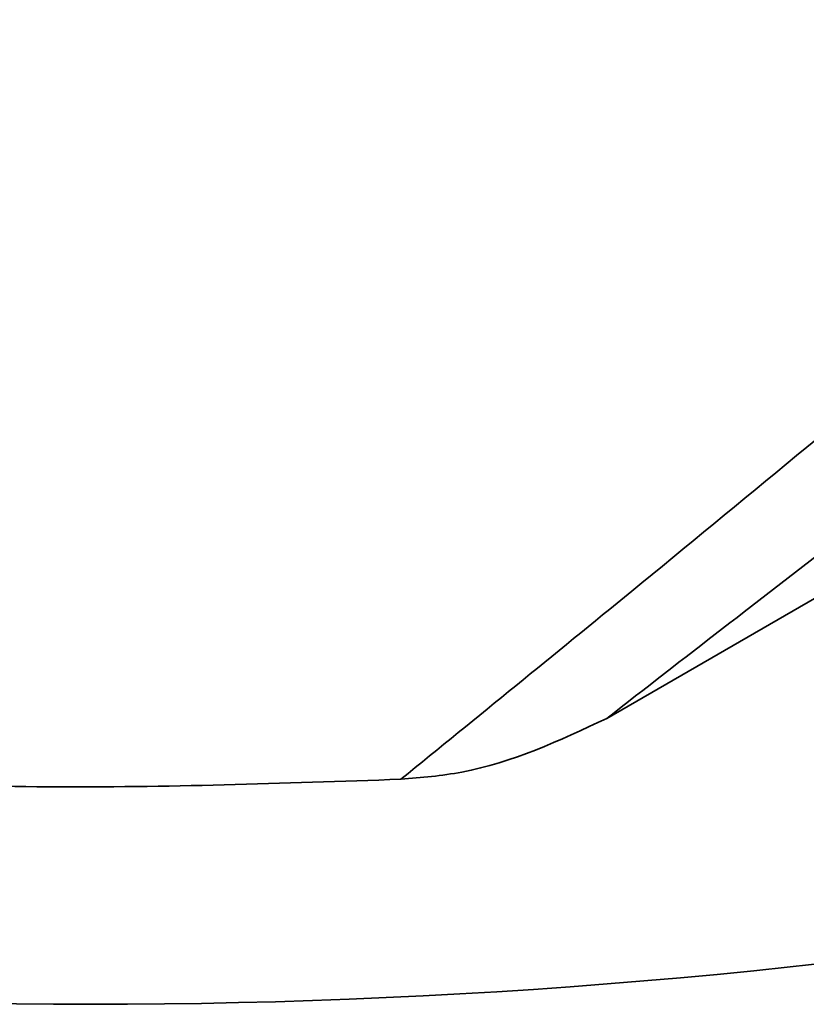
# Model space of a CAD drawing. Header units: millimetres. Extents: x 5 to 517, y 5 to 292.
# Tile 42 of 98: x 195.77 to 197.58, y 48.54 to 50.8. Entities that reach past the tile are written whole.
import ezdxf

# ---------------------------------------------------------------- set-up
doc = ezdxf.new("R2010")
doc.units = ezdxf.units.MM

msp = doc.modelspace()

# ---------------------------------------------------------------- linework, layer by layer
at = {"color": 7, "linetype": 'Continuous', "lineweight": 35}
msp.add_line((198.5846, 50.0375), (197.1214, 49.1928), dxfattribs=at)
msp.add_arc((195.9301, 63.7353), 15.2, 266.47818, 307.32503, dxfattribs=at)
for points, knots in [([(198.4721, 50.2324), (198.197, 50.0222), (197.7336, 49.6682), (197.2983, 49.3302), (197.1214, 49.1928)], [0, 0, 0, 0, 0.593558, 1, 1, 1, 1]), ([(196.648, 49.0528), (196.824, 49.1959), (197.247, 49.5397), (197.6849, 49.9019), (197.9405, 50.1133)], [0, 0, 0, 0, 0.416188, 1, 1, 1, 1]), ([(197.1214, 49.1928), (197.0127, 49.1418), (196.8608, 49.0707), (196.6951, 49.0567), (196.648, 49.0528)], [0, 0, 0, 0, 0.715612, 1, 1, 1, 1]), ([(195.0271, 49.0631), (195.2968, 49.0502), (195.8369, 49.0243), (196.3774, 49.0433), (196.648, 49.0528)], [0, 0, 0, 0, 0.499239, 1, 1, 1, 1])]:
    msp.add_open_spline(points, degree=3, knots=knots, dxfattribs=at)

doc.saveas('drawing.dxf')
